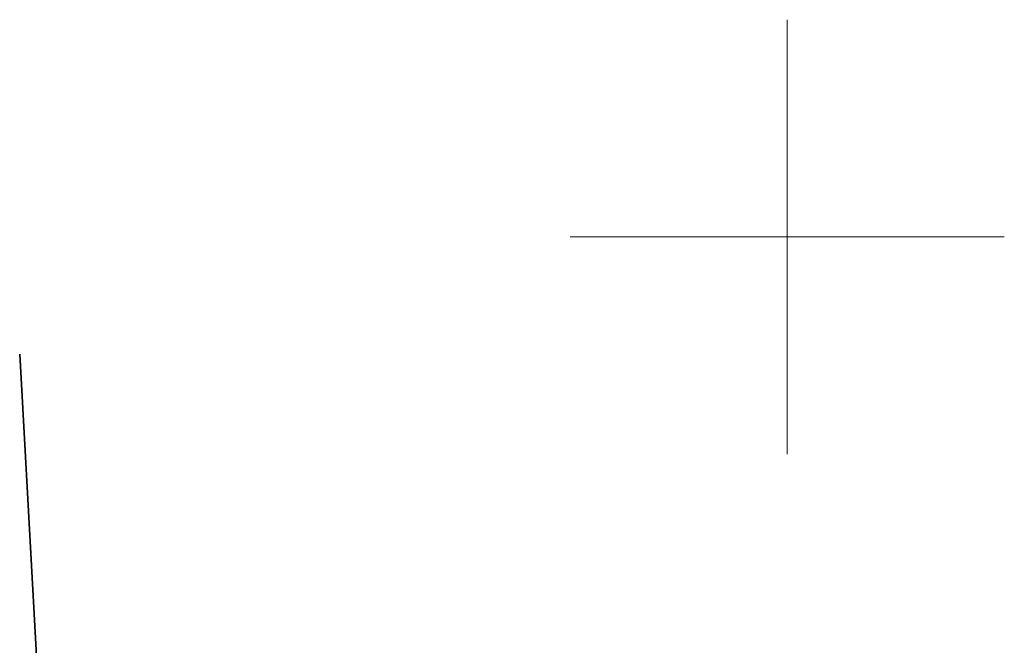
# Model space of a CAD drawing. Header units: metres. Extents: x 6496648 to 6497944, y 5962794 to 5963351.
# Tile 58 of 91: x 6497341.16 to 6497352.5, y 5963095.3 to 5963102.5. Entities that reach past the tile are written whole.
import ezdxf

# ---------------------------------------------------------------- set-up
doc = ezdxf.new("R2010")
doc.units = ezdxf.units.M
doc.header["$MEASUREMENT"] = 0
for name, color, linetype, lineweight in [('217_GRANICA_KONTURU_KLASYFIKCYJNEGO', 8, 'CONTINUOUS', 13), ('218_GRANICA_UzYTKU', 8, 'CONTINUOUS', 13), ('219_LINIA_GRANICY', 3, 'CONTINUOUS', 35), ('siatka', 8, 'CONTINUOUS', 13)]:
    doc.layers.add(name, color=color, linetype=linetype, lineweight=lineweight)

msp = doc.modelspace()

# ---------------------------------------------------------------- linework, layer by layer
at = {"layer": '217_GRANICA_KONTURU_KLASYFIKCYJNEGO', "flags": 128}
msp.add_lwpolyline([(6497342.39, 5963076.41), (6497341.16, 5963098.65)], dxfattribs=at)
at = {"layer": '218_GRANICA_UzYTKU', "flags": 128}
msp.add_lwpolyline([(6497342.39, 5963076.41), (6497341.16, 5963098.65)], dxfattribs=at)
at = {"layer": '219_LINIA_GRANICY', "flags": 128}
msp.add_lwpolyline([(6497342.39, 5963076.41), (6497341.16, 5963098.65)], dxfattribs=at)
at = {"layer": 'siatka', "flags": 128}
for points in [[(6497350, 5963097.5), (6497350, 5963102.5)], [(6497347.5, 5963100), (6497352.5, 5963100)]]:
    msp.add_lwpolyline(points, dxfattribs=at)

doc.saveas('drawing.dxf')
